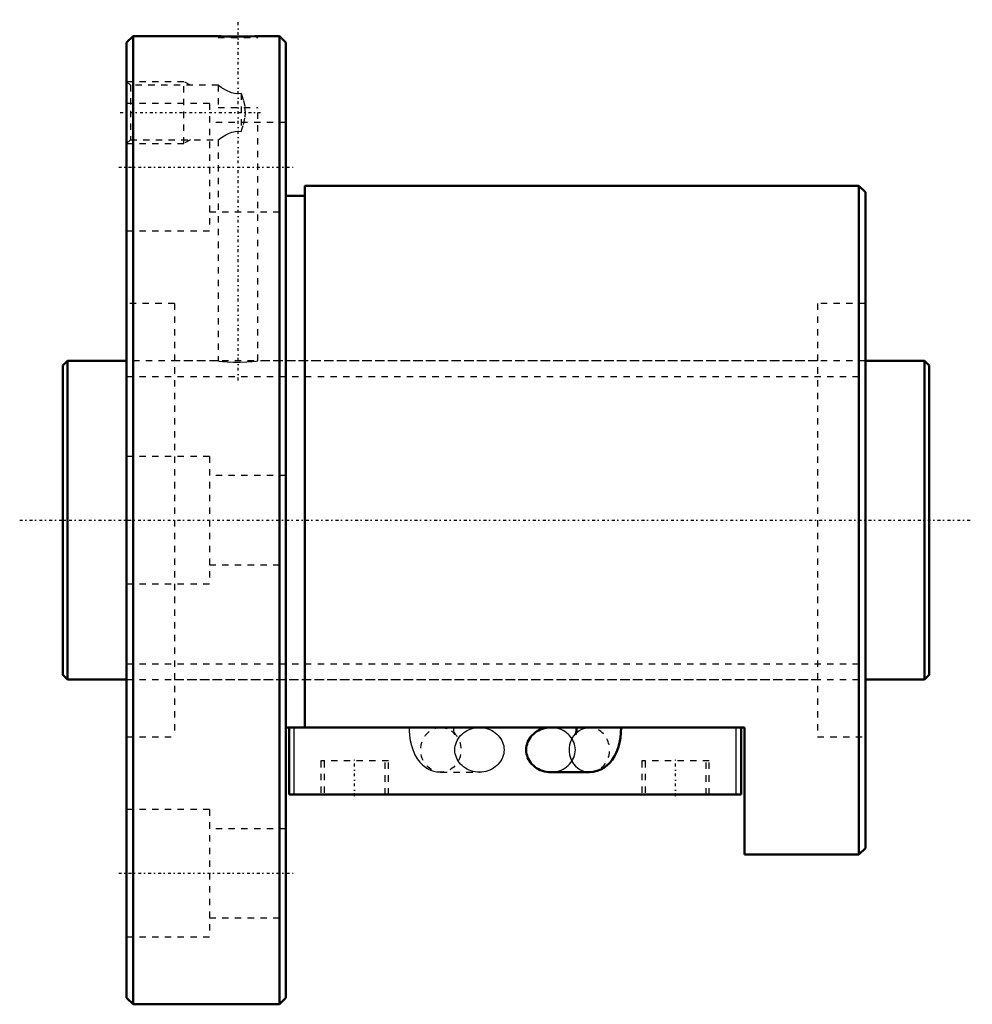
# Model space of a CAD drawing. Header units: millimetres. Extents: x -7 to 143, y -76 to 79.
import ezdxf

# ---------------------------------------------------------------- set-up
doc = ezdxf.new("R2010")
doc.units = ezdxf.units.MM
doc.linetypes.add('Center', pattern=[1.5, 0.45, -0.5, 0.05, -0.5])
doc.linetypes.add('Dashed', pattern=[2, 1, -1])
for name, color, linetype, lineweight in [('2d ConnectionPoints', 7, 'Continuous', 50), ('AM_0', 7, 'Continuous', 50), ('AM_4', 3, 'Continuous', 25), ('AM_5', 3, 'Continuous', 25), ('AM_7', 7, 'Center', 25), ('AM_9', 6, 'Dashed', 25)]:
    doc.layers.add(name, color=color, linetype=linetype, lineweight=lineweight)

# ---------------------------------------------------------------- blocks, each defined once
blk = doc.blocks.new('1_BNF_5016_2_5RR_Nut_0_in_BNF5016V_2_5RRG1_136LC0_000_rev_4')
at = {"layer": 'AM_0'}
for p, q in [((11, 76), (10, 75)), ((11, 76), (11, -76)), ((24.38, 76), (11, 76)), ((34, 76), (30.59, 76)), ((34, 76), (34, -76)), ((35, 75), (34, 76)), ((10, 75), (10, -75)), ((35, 75), (35, -75)), ((125, 52.5), (38, 52.5)), ((38, 52.5), (38, -32.55)), ((125, 52.5), (125, -52.5)), ((126, 51.5), (125, 52.5)), ((126, 51.5), (126, -51.5)), ((38, 50.9), (35, 50.9)), ((107, -32.55), (35, -32.55)), ((35.5, -43.05), (35.5, -32.55)), ((80.64, -32.55), (76.6, -32.55)), ((106.5, -43.05), (106.5, -32.55)), ((107, -52.5), (107, -32.55)), ((76.6, -39.55), (82.66, -39.55)), ((106.5, -43.05), (35.5, -43.05)), ((107, -52.5), (125, -52.5)), ((125, -52.5), (126, -51.5)), ((10, -75), (11, -76)), ((34, -76), (35, -75)), ((11, -76), (34, -76))]:
    blk.add_line(p, q, dxfattribs=at)
for points in [[(30.62, 76), (30.54, 76), (30.13, 75.98), (29.43, 75.96), (28.51, 75.94), (27.47, 75.94), (26.44, 75.94), (25.53, 75.96), (24.84, 75.98), (24.45, 76), (24.38, 76)], [(76.6, -32.55), (76.26, -32.56), (75.93, -32.6), (75.6, -32.67), (75.28, -32.76), (74.96, -32.88), (74.67, -33.02), (74.38, -33.18), (74.11, -33.37), (73.87, -33.58), (73.64, -33.8), (73.43, -34.04), (73.25, -34.3), (73.1, -34.57), (72.97, -34.85), (72.87, -35.14), (72.79, -35.44), (72.75, -35.75), (72.73, -36.05)], [(80.64, -32.55), (80.64, -32.73), (80.62, -33.06), (80.57, -33.34), (80.53, -33.53), (80.5, -33.64), (80.49, -33.67)], [(82.66, -39.55), (83.27, -39.5), (83.87, -39.37), (84.44, -39.15), (84.96, -38.86), (85.43, -38.51), (85.86, -38.09), (86.25, -37.62), (86.6, -37.07), (86.91, -36.44), (87.17, -35.73), (87.38, -34.96), (87.53, -34.17), (87.61, -33.37), (87.64, -32.55)], [(72.73, -36.05), (72.75, -36.35), (72.79, -36.66), (72.87, -36.96), (72.97, -37.25), (73.1, -37.53), (73.25, -37.8), (73.43, -38.06), (73.64, -38.3), (73.87, -38.52), (74.11, -38.73), (74.38, -38.92), (74.67, -39.08), (74.96, -39.22), (75.28, -39.34), (75.6, -39.43), (75.93, -39.5), (76.26, -39.54), (76.6, -39.55)]]:
    blk.add_lwpolyline(points, dxfattribs=at)
at = {"layer": 'AM_4'}
for p, q in [((36.3, -43.05), (36.3, -32.55)), ((105.7, -43.05), (105.7, -32.55))]:
    blk.add_line(p, q, dxfattribs=at)
blk.add_ellipse((82.66, -36.05), major_axis=(0, 3.5), ratio=0.906308, start_param=0.745513, end_param=3.143665, dxfattribs=at)
at = {"layer": 'AM_5', "linetype": 'Dashed'}
for p, q in [((10, 68.86), (19, 68.86)), ((19, 59.14), (19, 68.86)), ((20.01, 68.28), (19, 68.86)), ((10, 59.14), (19, 59.14)), ((20.01, 59.72), (19, 59.14))]:
    blk.add_line(p, q, dxfattribs=at)
at = {"layer": 'AM_7'}
for p, q in [((27.5, 21.93), (27.5, 78.58)), ((9, 64), (31, 64)), ((8.75, 55.43), (36.25, 55.43)), ((45.8, -43.31), (45.8, -37.54)), ((96.2, -43.31), (96.2, -37.54)), ((8.75, -55.43), (36.25, -55.43))]:
    blk.add_line(p, q, dxfattribs=at)
at = {"layer": 'AM_9'}
for p, q in [((24.38, 76), (24.38, 75.8)), ((24.38, 75.8), (30.62, 75.8)), ((30.62, 75.8), (30.62, 76)), ((10.58, 68.28), (10, 68.86)), ((24.4, 68.28), (10.58, 68.28)), ((10.58, 68.28), (10.58, 59.72)), ((24.38, 68.28), (24.38, 64.8)), ((28, 66.97), (28, 61.03)), ((23, 65.43), (10, 65.43)), ((23, 65.43), (23, 45.43)), ((24.38, 64.8), (30.62, 64.8)), ((30.62, 25), (30.62, 64.8)), ((35, 62.43), (23, 62.43)), ((10, 59.14), (10.58, 59.72)), ((10.58, 59.72), (24.4, 59.72)), ((24.38, 59.73), (24.38, 25)), ((23, 48.43), (35, 48.43)), ((10, 45.43), (23, 45.43)), ((17.5, 34), (10, 34)), ((17.5, 34), (17.5, -34)), ((118.5, 34), (118.5, -34)), ((126, 34), (118.5, 34)), ((24.38, 25), (17.5, 25)), ((118.5, 25), (30.59, 25)), ((23, 10), (10, 10)), ((23, 10), (23, -10)), ((35, 7), (23, 7)), ((23, -7), (35, -7)), ((10, -10), (23, -10)), ((17.5, -25), (118.5, -25)), ((10, -34), (17.5, -34)), ((59.34, -32.55), (59.54, -32.56)), ((65.4, -32.55), (59.34, -32.55)), ((60.02, -32.63), (60.09, -32.65)), ((82.66, -32.55), (80.64, -32.55)), ((82.55, -32.55), (82.66, -32.55)), ((118.5, -34), (126, -34)), ((51.1, -37.8), (40.5, -37.8)), ((40.5, -37.8), (40.5, -43.05)), ((41, -37.8), (41, -43.05)), ((50.6, -43.05), (50.6, -37.8)), ((51.1, -43.05), (51.1, -37.8)), ((101.5, -37.8), (90.9, -37.8)), ((90.9, -37.8), (90.9, -43.05)), ((91.4, -37.8), (91.4, -43.05)), ((101, -43.05), (101, -37.8)), ((101.5, -43.05), (101.5, -37.8)), ((59.34, -39.55), (65.4, -39.55)), ((23, -45.43), (10, -45.43)), ((23, -45.43), (23, -65.43)), ((35, -48.43), (23, -48.43)), ((23, -62.43), (35, -62.43)), ((10, -65.43), (23, -65.43))]:
    blk.add_line(p, q, dxfattribs=at)
for points in [[(28, 66.97), (27.22, 66.94), (26.46, 67.11), (25.56, 67.51), (24.86, 67.94), (24.48, 68.2), (24.38, 68.28)], [(28, 66.97), (28.34, 65.9), (28.58, 64.8)], [(28, 61.03), (28.35, 62.13), (28.59, 63.27), (28.64, 64.03), (28.58, 64.8)], [(24.38, 59.72), (24.38, 59.72), (24.54, 59.83), (24.91, 60.09), (25.55, 60.48), (26, 60.71), (26.53, 60.91), (27.28, 61.06), (28, 61.03)], [(24.38, 25), (24.55, 24.98), (25.05, 24.92), (25.83, 24.86), (26.8, 24.81), (27.85, 24.81), (28.85, 24.84), (29.7, 24.9), (30.31, 24.96), (30.61, 25), (30.62, 25)], [(54.36, -32.55), (54.37, -32.99), (54.42, -33.78), (54.54, -34.57), (54.71, -35.36), (54.97, -36.14), (55.27, -36.83), (55.63, -37.45), (56.03, -37.98), (56.48, -38.43), (56.96, -38.81), (57.49, -39.12), (58.05, -39.34), (58.63, -39.49), (59.23, -39.55), (59.34, -39.55)], [(59.54, -32.56), (59.84, -32.6), (60.02, -32.63)], [(60.96, -33.07), (61.05, -33.13), (61.28, -33.35), (61.42, -33.52), (61.5, -33.63), (61.51, -33.67)], [(61.49, -33.6), (61.46, -33.5), (61.42, -33.31), (61.38, -33.04), (61.36, -32.72), (61.36, -32.55)], [(61.51, -33.67), (61.51, -33.67), (61.5, -33.62), (61.49, -33.6)], [(61.54, -36.05), (61.56, -35.75), (61.6, -35.44), (61.68, -35.14), (61.78, -34.85), (61.91, -34.57), (62.06, -34.3), (62.24, -34.04), (62.45, -33.8), (62.67, -33.58), (62.92, -33.37), (63.19, -33.18), (63.47, -33.02), (63.77, -32.88), (64.08, -32.76), (64.41, -32.67), (64.73, -32.6), (65.07, -32.56), (65.4, -32.55)], [(65.4, -32.55), (65.74, -32.56), (66.07, -32.6), (66.4, -32.67), (66.72, -32.76), (67.04, -32.88), (67.33, -33.02), (67.62, -33.18), (67.89, -33.37), (68.13, -33.58), (68.36, -33.8), (68.57, -34.04), (68.75, -34.3), (68.9, -34.57), (69.03, -34.85), (69.13, -35.14), (69.21, -35.44), (69.25, -35.75), (69.27, -36.05), (69.25, -36.35), (69.21, -36.66), (69.13, -36.96), (69.03, -37.25), (68.9, -37.53), (68.75, -37.8), (68.57, -38.06), (68.36, -38.3), (68.13, -38.52), (67.89, -38.73), (67.62, -38.92), (67.33, -39.08), (67.04, -39.22), (66.72, -39.34), (66.4, -39.43), (66.07, -39.5), (65.74, -39.54), (65.4, -39.55)], [(76.6, -39.55), (76.93, -39.54), (77.27, -39.5), (77.59, -39.43), (77.92, -39.34), (78.23, -39.22), (78.53, -39.08), (78.81, -38.92), (79.08, -38.73), (79.33, -38.52), (79.55, -38.3), (79.76, -38.06), (79.94, -37.8), (80.09, -37.53), (80.22, -37.25), (80.32, -36.96), (80.4, -36.66), (80.44, -36.35), (80.46, -36.05), (80.44, -35.75), (80.4, -35.44), (80.32, -35.14), (80.22, -34.85), (80.09, -34.57), (79.94, -34.3), (79.76, -34.04), (79.55, -33.8), (79.33, -33.58), (79.08, -33.37), (78.81, -33.18), (78.53, -33.02), (78.23, -32.88), (77.92, -32.76), (77.59, -32.67), (77.27, -32.6), (76.93, -32.56), (76.6, -32.55)], [(80.49, -33.67), (80.49, -33.66), (80.51, -33.61), (80.53, -33.6)], [(80.53, -33.6), (80.6, -33.49), (80.76, -33.3), (81.02, -33.08), (81.37, -32.86), (81.75, -32.7)], [(81.75, -32.7), (81.81, -32.68), (82.27, -32.58)], [(82.27, -32.58), (82.29, -32.58), (82.55, -32.55)], [(65.4, -39.55), (65.07, -39.54), (64.73, -39.5), (64.41, -39.43), (64.08, -39.34), (63.77, -39.22), (63.47, -39.08), (63.19, -38.92), (62.92, -38.73), (62.67, -38.52), (62.45, -38.3), (62.24, -38.06), (62.06, -37.8), (61.91, -37.53), (61.78, -37.25), (61.68, -36.96), (61.6, -36.66), (61.56, -36.35), (61.54, -36.05)]]:
    blk.add_lwpolyline(points, dxfattribs=at)
for start_param, end_param in [(3.143665, 6.732312), (0.675337, 0.745513)]:
    blk.add_ellipse((82.66, -36.05), major_axis=(0, 3.5), ratio=0.906308, start_param=start_param, end_param=end_param, dxfattribs=at)
blk.add_ellipse((59.34, -36.05), major_axis=(0, 3.5), ratio=0.906308, dxfattribs=at)
blk = doc.blocks.new('2_BNF_5016_2_5RR000_Shaft_0_in_BNF5016V_2_5RRG1_136LC0_000_rev_4')
at = {"layer": 'AM_0'}
for p, q in [((0.7, 25), (0, 24.3)), ((10, 25), (0.7, 25)), ((0.7, 25), (0.7, -25)), ((135.3, 25), (126, 25)), ((135.3, 25), (135.3, -25)), ((136, 24.3), (135.3, 25)), ((0, 24.3), (0, -24.3)), ((136, 24.3), (136, -24.3)), ((0, -24.3), (0.7, -25)), ((135.3, -25), (136, -24.3)), ((0.7, -25), (10, -25)), ((126, -25), (135.3, -25))]:
    blk.add_line(p, q, dxfattribs=at)
at = {"layer": 'AM_5', "linetype": 'Dashed'}
for p, q in [((10, 22.5465), (126, 22.5465)), ((10, -22.5465), (126, -22.5465))]:
    blk.add_line(p, q, dxfattribs=at)
at = {"layer": 'AM_7'}
blk.add_line((-6.8, 0), (142.8, 0), dxfattribs=at)
at = {"layer": 'AM_9'}
for p, q in [((126, 25), (10, 25)), ((10, -25), (126, -25))]:
    blk.add_line(p, q, dxfattribs=at)

msp = doc.modelspace()

# ---------------------------------------------------------------- linework, layer by layer
at = {"layer": '2d ConnectionPoints'}
for p in [(0, 0), (10, 0)]:
    msp.add_point(p, dxfattribs=at)

# ---------------------------------------------------------------- block references
for name in ['1_BNF_5016_2_5RR_Nut_0_in_BNF5016V_2_5RRG1_136LC0_000_rev_4', '2_BNF_5016_2_5RR000_Shaft_0_in_BNF5016V_2_5RRG1_136LC0_000_rev_4']:
    msp.add_blockref(name, (0, 0))

doc.saveas('drawing.dxf')
